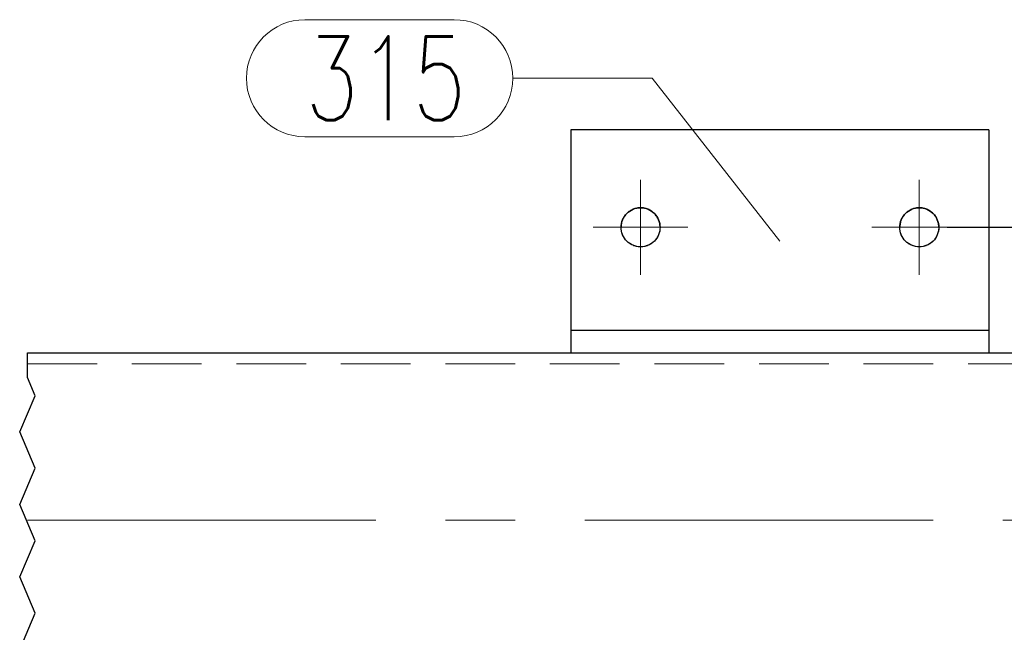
# Model space of a CAD drawing. Header units: millimetres. Extents: x -122 to 731, y 8645 to 9314.
# Tile 7 of 40: x 93 to 129, y 8867 to 8889. Entities that reach past the tile are written whole.
import ezdxf

# ---------------------------------------------------------------- set-up
doc = ezdxf.new("R2010")
doc.units = ezdxf.units.MM
doc.header["$LTSCALE"] = 10
doc.linetypes.add('HIDDEN', pattern=[0.375, 0.25, -0.125])
doc.linetypes.add('MITTE', pattern=[2, 1.25, -0.25, 0.25, -0.25])
doc.layers.get('Defpoints').update_dxf_attribs({"color": 1})
for name, color, linetype, lineweight in [('PS_DIM', 4, 'Continuous', 13), ('PS_Hidden', 2, 'HIDDEN', 9), ('PS_Mid', 5, 'MITTE', 15), ('PS_Pos', 1, 'Continuous', 15), ('PS_Shape', 161, 'Continuous', 30), ('PS_SOLID', 7, 'Continuous', 30)]:
    doc.layers.add(name, color=color, linetype=linetype, lineweight=lineweight)
doc.styles.add('simplex', font='simplex.shx', dxfattribs={"width": 0.75})
doc.dimstyles.new('1_10_SC', dxfattribs={"dimtxt": 2, "dimasz": 1, "dimexe": 1, "dimexo": 1, "dimgap": 1, "dimtad": 1, "dimdec": 0, "dimlfac": 10, "dimtxsty": 'simplex', "dimblk": 'dimznak', "dimcen": 2, "dimclrd": 256, "dimclre": 256, "dimclrt": 3, "dimadec": 1, "dimazin": 0, "dimtfac": 1, "dimtdec": 0, "dimtix": 1, "dimtmove": 2, "dimatfit": 3, "dimldrblk": 'dim-grot', "dimfxl": 1, "dimarcsym": 0})

# ---------------------------------------------------------------- blocks, each defined once
blk = doc.blocks.new('dimznak')
at = {"color": 0}
for points in [[(0, 2), (0, -2)], [(-2, 0), (2, 0)]]:
    blk.add_lwpolyline(points, dxfattribs=at)
at = {"color": 2}
blk.add_lwpolyline([(1, 1), (-1, -1)], dxfattribs=at)
blk = doc.blocks.new('*D229')
at = {"layer": 'Defpoints', "color": 0, "transparency": 16777216}
for p in [(125.654, 8881.095), (133.66, 8881.095), (129.554, 8876.595)]:
    blk.add_point(p, dxfattribs=at)
at = {"layer": 'PS_DIM', "lineweight": -2, "transparency": 16777216}
for p, q in [((126.654, 8881.095), (134.66, 8881.095)), ((133.66, 8877.595), (133.66, 8880.095)), ((130.554, 8876.595), (134.66, 8876.595))]:
    blk.add_line(p, q, dxfattribs=at)
for p, rotation in [((133.66, 8881.095), 90), ((133.66, 8876.595), 270)]:
    blk.add_blockref('dimznak', p, dxfattribs=dict(at, rotation=rotation))
at = {"layer": 'PS_DIM', "color": 3, "transparency": 16777216, "insert": (131.66, 8878.845), "char_height": 2, "attachment_point": 5, "rotation": 90, "style": 'simplex'}
blk.add_mtext('45', dxfattribs=at)
blk = doc.blocks.new('dim-grot')
blk.add_hatch(color=256).paths.add_polyline_path([(0, 0), (-2, 0.5), (-2, -0.5)])
blk.add_lwpolyline([(0, 0), (-2, 0.5), (-2, -0.5), (0, 0)])
blk = doc.blocks.new('*X431')
at = {"color": 1}
for p, q in [((93.654, 8875.704), (93.654, 8876.595)), ((93.929, 8875.054), (93.654, 8875.704)), ((93.379, 8873.753), (93.929, 8875.054)), ((93.929, 8872.453), (93.379, 8873.753)), ((93.379, 8871.153), (93.929, 8872.453)), ((93.929, 8869.852), (93.379, 8871.153)), ((93.379, 8868.552), (93.929, 8869.852)), ((93.929, 8867.252), (93.379, 8868.552)), ((93.379, 8865.952), (93.929, 8867.252))]:
    blk.add_line(p, q, dxfattribs=at)
at = {"layer": 'PS_Hidden', "color": 2, "linetype": 'HIDDEN'}
for p, q in [((114.954, 8881.095), (114.954, 8881.078)), ((114.954, 8881.095), (114.954, 8881.095)), ((114.954, 8881.078), (114.955, 8881.061)), ((114.955, 8881.061), (114.956, 8881.044)), ((114.956, 8881.044), (114.958, 8881.027)), ((116.351, 8881.027), (116.352, 8881.044)), ((116.352, 8881.044), (116.353, 8881.061)), ((116.353, 8881.061), (116.354, 8881.078)), ((116.354, 8881.078), (116.354, 8881.095)), ((116.354, 8881.095), (116.354, 8881.095)), ((116.354, 8881.095), (116.354, 8881.095)), ((124.954, 8881.095), (124.954, 8881.078)), ((124.954, 8881.095), (124.954, 8881.095)), ((124.954, 8881.078), (124.955, 8881.061)), ((124.955, 8881.061), (124.956, 8881.044)), ((124.956, 8881.044), (124.958, 8881.027)), ((126.351, 8881.027), (126.352, 8881.044)), ((126.352, 8881.044), (126.353, 8881.061)), ((126.353, 8881.061), (126.354, 8881.078)), ((126.354, 8881.078), (126.354, 8881.095)), ((126.354, 8881.095), (126.354, 8881.095)), ((126.354, 8881.095), (126.354, 8881.095)), ((114.958, 8881.027), (114.959, 8881.01)), ((114.959, 8881.01), (114.962, 8880.993)), ((114.962, 8880.993), (114.965, 8880.976)), ((114.965, 8880.976), (114.968, 8880.959)), ((114.968, 8880.959), (114.971, 8880.942)), ((114.971, 8880.942), (114.975, 8880.925)), ((114.975, 8880.925), (114.98, 8880.909)), ((114.98, 8880.909), (114.984, 8880.892)), ((114.984, 8880.892), (114.99, 8880.876)), ((114.99, 8880.876), (114.995, 8880.86)), ((114.995, 8880.86), (115.001, 8880.844)), ((115.001, 8880.844), (115.007, 8880.828)), ((115.007, 8880.828), (115.014, 8880.812)), ((115.014, 8880.812), (115.021, 8880.796)), ((115.021, 8880.796), (115.029, 8880.781)), ((115.029, 8880.781), (115.037, 8880.765)), ((115.037, 8880.765), (115.045, 8880.75)), ((115.045, 8880.75), (115.054, 8880.736)), ((115.054, 8880.736), (115.063, 8880.721)), ((115.063, 8880.721), (115.072, 8880.707)), ((115.072, 8880.707), (115.082, 8880.692)), ((115.082, 8880.692), (115.092, 8880.678)), ((115.092, 8880.678), (115.102, 8880.665)), ((116.206, 8880.665), (116.216, 8880.678)), ((116.216, 8880.678), (116.227, 8880.692)), ((116.227, 8880.692), (116.236, 8880.707)), ((116.236, 8880.707), (116.246, 8880.721)), ((116.246, 8880.721), (116.255, 8880.736)), ((116.255, 8880.736), (116.263, 8880.75)), ((116.263, 8880.75), (116.272, 8880.765)), ((116.272, 8880.765), (116.279, 8880.781)), ((116.279, 8880.781), (116.287, 8880.796)), ((116.287, 8880.796), (116.294, 8880.812)), ((116.294, 8880.812), (116.301, 8880.828)), ((116.301, 8880.828), (116.307, 8880.844)), ((116.307, 8880.844), (116.313, 8880.86)), ((116.313, 8880.86), (116.319, 8880.876)), ((116.319, 8880.876), (116.324, 8880.892)), ((116.324, 8880.892), (116.329, 8880.909)), ((116.329, 8880.909), (116.333, 8880.925)), ((116.333, 8880.925), (116.337, 8880.942)), ((116.337, 8880.942), (116.341, 8880.959)), ((116.341, 8880.959), (116.344, 8880.976)), ((116.344, 8880.976), (116.347, 8880.993)), ((116.347, 8880.993), (116.349, 8881.01)), ((116.349, 8881.01), (116.351, 8881.027)), ((124.958, 8881.027), (124.959, 8881.01)), ((124.959, 8881.01), (124.962, 8880.993)), ((124.962, 8880.993), (124.965, 8880.976)), ((124.965, 8880.976), (124.968, 8880.959)), ((124.968, 8880.959), (124.971, 8880.942)), ((124.971, 8880.942), (124.975, 8880.925)), ((124.975, 8880.925), (124.98, 8880.909)), ((124.98, 8880.909), (124.984, 8880.892)), ((124.984, 8880.892), (124.99, 8880.876)), ((124.99, 8880.876), (124.995, 8880.86)), ((124.995, 8880.86), (125.001, 8880.844)), ((125.001, 8880.844), (125.007, 8880.828)), ((125.007, 8880.828), (125.014, 8880.812)), ((125.014, 8880.812), (125.021, 8880.796)), ((125.021, 8880.796), (125.029, 8880.781)), ((125.029, 8880.781), (125.037, 8880.765)), ((125.037, 8880.765), (125.045, 8880.75)), ((125.045, 8880.75), (125.054, 8880.736)), ((125.054, 8880.736), (125.063, 8880.721)), ((125.063, 8880.721), (125.072, 8880.707)), ((125.072, 8880.707), (125.082, 8880.692)), ((125.082, 8880.692), (125.092, 8880.678)), ((125.092, 8880.678), (125.102, 8880.665)), ((126.206, 8880.665), (126.216, 8880.678)), ((126.216, 8880.678), (126.227, 8880.692)), ((126.227, 8880.692), (126.236, 8880.707)), ((126.236, 8880.707), (126.246, 8880.721)), ((126.246, 8880.721), (126.255, 8880.736)), ((126.255, 8880.736), (126.263, 8880.75)), ((126.263, 8880.75), (126.272, 8880.765)), ((126.272, 8880.765), (126.279, 8880.781)), ((126.279, 8880.781), (126.287, 8880.796)), ((126.287, 8880.796), (126.294, 8880.812)), ((126.294, 8880.812), (126.301, 8880.828)), ((126.301, 8880.828), (126.307, 8880.844)), ((126.307, 8880.844), (126.313, 8880.86)), ((126.313, 8880.86), (126.319, 8880.876)), ((126.319, 8880.876), (126.324, 8880.892)), ((126.324, 8880.892), (126.329, 8880.909)), ((126.329, 8880.909), (126.333, 8880.925)), ((126.333, 8880.925), (126.337, 8880.942)), ((126.337, 8880.942), (126.341, 8880.959)), ((126.341, 8880.959), (126.344, 8880.976)), ((126.344, 8880.976), (126.347, 8880.993)), ((126.347, 8880.993), (126.349, 8881.01)), ((126.349, 8881.01), (126.351, 8881.027)), ((115.102, 8880.665), (115.113, 8880.651)), ((115.113, 8880.651), (115.124, 8880.638)), ((115.124, 8880.638), (115.136, 8880.625)), ((115.136, 8880.625), (115.147, 8880.613)), ((115.147, 8880.613), (115.159, 8880.6)), ((115.159, 8880.6), (115.172, 8880.588)), ((115.172, 8880.588), (115.184, 8880.577)), ((115.184, 8880.577), (115.197, 8880.565)), ((115.197, 8880.565), (115.21, 8880.554)), ((115.21, 8880.554), (115.224, 8880.544)), ((115.224, 8880.544), (115.237, 8880.533)), ((115.237, 8880.533), (115.251, 8880.523)), ((115.251, 8880.523), (115.265, 8880.513)), ((115.265, 8880.513), (115.28, 8880.504)), ((115.28, 8880.504), (115.294, 8880.495)), ((115.294, 8880.495), (115.309, 8880.486)), ((115.309, 8880.486), (115.324, 8880.478)), ((115.324, 8880.478), (115.339, 8880.47)), ((115.339, 8880.47), (115.355, 8880.463)), ((115.355, 8880.463), (115.371, 8880.455)), ((115.371, 8880.455), (115.386, 8880.449)), ((115.386, 8880.449), (115.402, 8880.442)), ((115.402, 8880.442), (115.418, 8880.436)), ((115.418, 8880.436), (115.435, 8880.431)), ((115.435, 8880.431), (115.451, 8880.426)), ((115.451, 8880.426), (115.468, 8880.421)), ((115.468, 8880.421), (115.484, 8880.416)), ((115.484, 8880.416), (115.501, 8880.412)), ((115.501, 8880.412), (115.518, 8880.409)), ((115.518, 8880.409), (115.535, 8880.406)), ((115.535, 8880.406), (115.551, 8880.403)), ((115.551, 8880.403), (115.569, 8880.401)), ((115.569, 8880.401), (115.586, 8880.399)), ((115.586, 8880.399), (115.603, 8880.397)), ((115.603, 8880.397), (115.62, 8880.396)), ((115.62, 8880.396), (115.637, 8880.396)), ((115.637, 8880.396), (115.654, 8880.395)), ((115.654, 8880.395), (115.671, 8880.396)), ((115.654, 8880.395), (115.654, 8880.395)), ((115.671, 8880.396), (115.689, 8880.396)), ((115.689, 8880.396), (115.706, 8880.397)), ((115.706, 8880.397), (115.723, 8880.399)), ((115.723, 8880.399), (115.74, 8880.401)), ((115.74, 8880.401), (115.757, 8880.403)), ((115.757, 8880.403), (115.774, 8880.406)), ((115.774, 8880.406), (115.791, 8880.409)), ((115.791, 8880.409), (115.808, 8880.412)), ((115.808, 8880.412), (115.824, 8880.416)), ((115.824, 8880.416), (115.841, 8880.421)), ((115.841, 8880.421), (115.857, 8880.426)), ((115.857, 8880.426), (115.874, 8880.431)), ((115.874, 8880.431), (115.89, 8880.436)), ((115.89, 8880.436), (115.906, 8880.442)), ((115.906, 8880.442), (115.922, 8880.449)), ((115.922, 8880.449), (115.938, 8880.455)), ((115.938, 8880.455), (115.953, 8880.463)), ((115.953, 8880.463), (115.969, 8880.47)), ((115.969, 8880.47), (115.984, 8880.478)), ((115.984, 8880.478), (115.999, 8880.486)), ((115.999, 8880.486), (116.014, 8880.495)), ((116.014, 8880.495), (116.029, 8880.504)), ((116.029, 8880.504), (116.043, 8880.513)), ((116.043, 8880.513), (116.057, 8880.523)), ((116.057, 8880.523), (116.071, 8880.533)), ((116.071, 8880.533), (116.085, 8880.544)), ((116.085, 8880.544), (116.098, 8880.554)), ((116.098, 8880.554), (116.111, 8880.565)), ((116.111, 8880.565), (116.124, 8880.577)), ((116.124, 8880.577), (116.137, 8880.588)), ((116.137, 8880.588), (116.149, 8880.6)), ((116.149, 8880.6), (116.161, 8880.613)), ((116.161, 8880.613), (116.173, 8880.625)), ((116.173, 8880.625), (116.184, 8880.638)), ((116.184, 8880.638), (116.195, 8880.651)), ((116.195, 8880.651), (116.206, 8880.665)), ((125.102, 8880.665), (125.113, 8880.651)), ((125.113, 8880.651), (125.124, 8880.638)), ((125.124, 8880.638), (125.136, 8880.625)), ((125.136, 8880.625), (125.147, 8880.613)), ((125.147, 8880.613), (125.159, 8880.6)), ((125.159, 8880.6), (125.172, 8880.588)), ((125.172, 8880.588), (125.184, 8880.577)), ((125.184, 8880.577), (125.197, 8880.565)), ((125.197, 8880.565), (125.21, 8880.554)), ((125.21, 8880.554), (125.224, 8880.544)), ((125.224, 8880.544), (125.237, 8880.533)), ((125.237, 8880.533), (125.251, 8880.523)), ((125.251, 8880.523), (125.265, 8880.513)), ((125.265, 8880.513), (125.28, 8880.504)), ((125.28, 8880.504), (125.294, 8880.495)), ((125.294, 8880.495), (125.309, 8880.486)), ((125.309, 8880.486), (125.324, 8880.478)), ((125.324, 8880.478), (125.339, 8880.47)), ((125.339, 8880.47), (125.355, 8880.463)), ((125.355, 8880.463), (125.371, 8880.455)), ((125.371, 8880.455), (125.386, 8880.449)), ((125.386, 8880.449), (125.402, 8880.442)), ((125.402, 8880.442), (125.418, 8880.436)), ((125.418, 8880.436), (125.435, 8880.431)), ((125.435, 8880.431), (125.451, 8880.426)), ((125.451, 8880.426), (125.468, 8880.421)), ((125.468, 8880.421), (125.484, 8880.416)), ((125.484, 8880.416), (125.501, 8880.412)), ((125.501, 8880.412), (125.518, 8880.409)), ((125.518, 8880.409), (125.535, 8880.406)), ((125.535, 8880.406), (125.551, 8880.403)), ((125.551, 8880.403), (125.569, 8880.401)), ((125.569, 8880.401), (125.586, 8880.399)), ((125.586, 8880.399), (125.603, 8880.397)), ((125.603, 8880.397), (125.62, 8880.396)), ((125.62, 8880.396), (125.637, 8880.396)), ((125.637, 8880.396), (125.654, 8880.395)), ((125.654, 8880.395), (125.671, 8880.396)), ((125.654, 8880.395), (125.654, 8880.395)), ((125.671, 8880.396), (125.689, 8880.396)), ((125.689, 8880.396), (125.706, 8880.397)), ((125.706, 8880.397), (125.723, 8880.399)), ((125.723, 8880.399), (125.74, 8880.401)), ((125.74, 8880.401), (125.757, 8880.403)), ((125.757, 8880.403), (125.774, 8880.406)), ((125.774, 8880.406), (125.791, 8880.409)), ((125.791, 8880.409), (125.808, 8880.412)), ((125.808, 8880.412), (125.824, 8880.416)), ((125.824, 8880.416), (125.841, 8880.421)), ((125.841, 8880.421), (125.857, 8880.426)), ((125.857, 8880.426), (125.874, 8880.431)), ((125.874, 8880.431), (125.89, 8880.436)), ((125.89, 8880.436), (125.906, 8880.442)), ((125.906, 8880.442), (125.922, 8880.449)), ((125.922, 8880.449), (125.938, 8880.455)), ((125.938, 8880.455), (125.953, 8880.463)), ((125.953, 8880.463), (125.969, 8880.47)), ((125.969, 8880.47), (125.984, 8880.478)), ((125.984, 8880.478), (125.999, 8880.486)), ((125.999, 8880.486), (126.014, 8880.495)), ((126.014, 8880.495), (126.029, 8880.504)), ((126.029, 8880.504), (126.043, 8880.513)), ((126.043, 8880.513), (126.057, 8880.523)), ((126.057, 8880.523), (126.071, 8880.533)), ((126.071, 8880.533), (126.085, 8880.544)), ((126.085, 8880.544), (126.098, 8880.554)), ((126.098, 8880.554), (126.111, 8880.565)), ((126.111, 8880.565), (126.124, 8880.577)), ((126.124, 8880.577), (126.137, 8880.588)), ((126.137, 8880.588), (126.149, 8880.6)), ((126.149, 8880.6), (126.161, 8880.613)), ((126.161, 8880.613), (126.173, 8880.625)), ((126.173, 8880.625), (126.184, 8880.638)), ((126.184, 8880.638), (126.195, 8880.651)), ((126.195, 8880.651), (126.206, 8880.665)), ((128.154, 8876.595), (113.154, 8876.595)), ((113.154, 8876.595), (113.154, 8876.595)), ((128.154, 8876.595), (128.154, 8876.595)), ((93.654, 8876.195), (147.654, 8876.195))]:
    blk.add_line(p, q, dxfattribs=at)
at = {"layer": 'PS_Mid', "color": 5, "linetype": 'MITTE'}
for p, q in [((115.654, 8882.795), (115.654, 8879.395)), ((125.654, 8882.795), (125.654, 8879.395)), ((117.354, 8881.095), (113.954, 8881.095)), ((127.354, 8881.095), (123.954, 8881.095)), ((93.654, 8870.595), (147.654, 8870.595))]:
    blk.add_line(p, q, dxfattribs=at)
at = {"layer": 'PS_SOLID', "color": 7, "linetype": 'Continuous'}
for p, q in [((113.154, 8884.595), (113.154, 8877.395)), ((128.154, 8884.595), (113.154, 8884.595)), ((128.154, 8884.595), (128.154, 8877.395)), ((115.324, 8881.713), (115.386, 8881.742)), ((115.386, 8881.742), (115.355, 8881.728)), ((115.386, 8881.742), (115.451, 8881.765)), ((115.418, 8881.755), (115.386, 8881.742)), ((115.451, 8881.765), (115.418, 8881.755)), ((115.451, 8881.765), (115.518, 8881.782)), ((115.484, 8881.774), (115.451, 8881.765)), ((115.518, 8881.782), (115.484, 8881.774)), ((115.518, 8881.782), (115.586, 8881.792)), ((115.551, 8881.788), (115.518, 8881.782)), ((115.586, 8881.792), (115.551, 8881.788)), ((115.62, 8881.795), (115.586, 8881.792)), ((115.586, 8881.792), (115.654, 8881.795)), ((115.654, 8881.795), (115.62, 8881.795)), ((115.689, 8881.795), (115.654, 8881.795)), ((115.654, 8881.795), (115.723, 8881.792)), ((115.654, 8881.795), (115.654, 8881.795)), ((115.723, 8881.792), (115.689, 8881.795)), ((115.757, 8881.788), (115.723, 8881.792)), ((115.723, 8881.792), (115.791, 8881.782)), ((115.791, 8881.782), (115.757, 8881.788)), ((115.824, 8881.774), (115.791, 8881.782)), ((115.791, 8881.782), (115.857, 8881.765)), ((115.857, 8881.765), (115.824, 8881.774)), ((115.89, 8881.755), (115.857, 8881.765)), ((115.857, 8881.765), (115.922, 8881.742)), ((115.922, 8881.742), (115.89, 8881.755)), ((115.953, 8881.728), (115.922, 8881.742)), ((115.922, 8881.742), (115.984, 8881.713)), ((125.324, 8881.713), (125.386, 8881.742)), ((125.386, 8881.742), (125.355, 8881.728)), ((125.386, 8881.742), (125.451, 8881.765)), ((125.418, 8881.755), (125.386, 8881.742)), ((125.451, 8881.765), (125.418, 8881.755)), ((125.451, 8881.765), (125.518, 8881.782)), ((125.484, 8881.774), (125.451, 8881.765)), ((125.518, 8881.782), (125.484, 8881.774)), ((125.518, 8881.782), (125.586, 8881.792)), ((125.551, 8881.788), (125.518, 8881.782)), ((125.586, 8881.792), (125.551, 8881.788)), ((125.62, 8881.795), (125.586, 8881.792)), ((125.586, 8881.792), (125.654, 8881.795)), ((125.654, 8881.795), (125.62, 8881.795)), ((125.689, 8881.795), (125.654, 8881.795)), ((125.654, 8881.795), (125.723, 8881.792)), ((125.654, 8881.795), (125.654, 8881.795)), ((125.723, 8881.792), (125.689, 8881.795)), ((125.757, 8881.788), (125.723, 8881.792)), ((125.723, 8881.792), (125.791, 8881.782)), ((125.791, 8881.782), (125.757, 8881.788)), ((125.824, 8881.774), (125.791, 8881.782)), ((125.791, 8881.782), (125.857, 8881.765)), ((125.857, 8881.765), (125.824, 8881.774)), ((125.89, 8881.755), (125.857, 8881.765)), ((125.857, 8881.765), (125.922, 8881.742)), ((125.922, 8881.742), (125.89, 8881.755)), ((125.953, 8881.728), (125.922, 8881.742)), ((125.922, 8881.742), (125.984, 8881.713)), ((115.007, 8881.363), (115.037, 8881.425)), ((115.021, 8881.395), (115.007, 8881.363)), ((115.037, 8881.425), (115.021, 8881.395)), ((115.037, 8881.425), (115.072, 8881.484)), ((115.054, 8881.455), (115.037, 8881.425)), ((115.072, 8881.484), (115.054, 8881.455)), ((115.072, 8881.484), (115.113, 8881.54)), ((115.092, 8881.512), (115.072, 8881.484)), ((115.113, 8881.54), (115.092, 8881.512)), ((115.113, 8881.54), (115.159, 8881.59)), ((115.136, 8881.566), (115.113, 8881.54)), ((115.159, 8881.59), (115.136, 8881.566)), ((115.159, 8881.59), (115.21, 8881.637)), ((115.184, 8881.614), (115.159, 8881.59)), ((115.21, 8881.637), (115.184, 8881.614)), ((115.21, 8881.637), (115.265, 8881.677)), ((115.237, 8881.658), (115.21, 8881.637)), ((115.265, 8881.677), (115.237, 8881.658)), ((115.265, 8881.677), (115.324, 8881.713)), ((115.294, 8881.696), (115.265, 8881.677)), ((115.324, 8881.713), (115.294, 8881.696)), ((115.355, 8881.728), (115.324, 8881.713)), ((115.984, 8881.713), (115.953, 8881.728)), ((116.014, 8881.696), (115.984, 8881.713)), ((115.984, 8881.713), (116.043, 8881.677)), ((116.043, 8881.677), (116.014, 8881.696)), ((116.071, 8881.658), (116.043, 8881.677)), ((116.043, 8881.677), (116.098, 8881.637)), ((116.098, 8881.637), (116.071, 8881.658)), ((116.124, 8881.614), (116.098, 8881.637)), ((116.098, 8881.637), (116.149, 8881.59)), ((116.149, 8881.59), (116.124, 8881.614)), ((116.173, 8881.566), (116.149, 8881.59)), ((116.149, 8881.59), (116.195, 8881.54)), ((116.195, 8881.54), (116.173, 8881.566)), ((116.216, 8881.512), (116.195, 8881.54)), ((116.195, 8881.54), (116.236, 8881.484)), ((116.236, 8881.484), (116.216, 8881.512)), ((116.255, 8881.455), (116.236, 8881.484)), ((116.236, 8881.484), (116.272, 8881.425)), ((116.272, 8881.425), (116.255, 8881.455)), ((116.287, 8881.395), (116.272, 8881.425)), ((116.272, 8881.425), (116.301, 8881.363)), ((116.301, 8881.363), (116.287, 8881.395)), ((125.007, 8881.363), (125.037, 8881.425)), ((125.021, 8881.395), (125.007, 8881.363)), ((125.037, 8881.425), (125.021, 8881.395)), ((125.037, 8881.425), (125.072, 8881.484)), ((125.054, 8881.455), (125.037, 8881.425)), ((125.072, 8881.484), (125.054, 8881.455)), ((125.072, 8881.484), (125.113, 8881.54)), ((125.092, 8881.512), (125.072, 8881.484)), ((125.113, 8881.54), (125.092, 8881.512)), ((125.113, 8881.54), (125.159, 8881.59)), ((125.136, 8881.566), (125.113, 8881.54)), ((125.159, 8881.59), (125.136, 8881.566)), ((125.159, 8881.59), (125.21, 8881.637)), ((125.184, 8881.614), (125.159, 8881.59)), ((125.21, 8881.637), (125.184, 8881.614)), ((125.21, 8881.637), (125.265, 8881.677)), ((125.237, 8881.658), (125.21, 8881.637)), ((125.265, 8881.677), (125.237, 8881.658)), ((125.265, 8881.677), (125.324, 8881.713)), ((125.294, 8881.696), (125.265, 8881.677)), ((125.324, 8881.713), (125.294, 8881.696)), ((125.355, 8881.728), (125.324, 8881.713)), ((125.984, 8881.713), (125.953, 8881.728)), ((126.014, 8881.696), (125.984, 8881.713)), ((125.984, 8881.713), (126.043, 8881.677)), ((126.043, 8881.677), (126.014, 8881.696)), ((126.071, 8881.658), (126.043, 8881.677)), ((126.043, 8881.677), (126.098, 8881.637)), ((126.098, 8881.637), (126.071, 8881.658)), ((126.124, 8881.614), (126.098, 8881.637)), ((126.098, 8881.637), (126.149, 8881.59)), ((126.149, 8881.59), (126.124, 8881.614)), ((126.173, 8881.566), (126.149, 8881.59)), ((126.149, 8881.59), (126.195, 8881.54)), ((126.195, 8881.54), (126.173, 8881.566)), ((126.216, 8881.512), (126.195, 8881.54)), ((126.195, 8881.54), (126.236, 8881.484)), ((126.236, 8881.484), (126.216, 8881.512)), ((126.255, 8881.455), (126.236, 8881.484)), ((126.236, 8881.484), (126.272, 8881.425)), ((126.272, 8881.425), (126.255, 8881.455)), ((126.287, 8881.395), (126.272, 8881.425)), ((126.272, 8881.425), (126.301, 8881.363)), ((126.301, 8881.363), (126.287, 8881.395)), ((114.954, 8881.095), (114.958, 8881.164)), ((114.955, 8881.13), (114.954, 8881.095)), ((114.958, 8881.027), (114.954, 8881.095)), ((114.958, 8881.164), (114.955, 8881.13)), ((114.958, 8881.164), (114.968, 8881.232)), ((114.962, 8881.198), (114.958, 8881.164)), ((114.968, 8881.232), (114.962, 8881.198)), ((114.968, 8881.232), (114.984, 8881.299)), ((114.975, 8881.266), (114.968, 8881.232)), ((114.984, 8881.299), (114.975, 8881.266)), ((114.984, 8881.299), (115.007, 8881.363)), ((114.995, 8881.331), (114.984, 8881.299)), ((115.007, 8881.363), (114.995, 8881.331)), ((116.313, 8881.331), (116.301, 8881.363)), ((116.301, 8881.363), (116.324, 8881.299)), ((116.324, 8881.299), (116.313, 8881.331)), ((116.333, 8881.266), (116.324, 8881.299)), ((116.324, 8881.299), (116.341, 8881.232)), ((116.341, 8881.232), (116.333, 8881.266)), ((116.347, 8881.198), (116.341, 8881.232)), ((116.341, 8881.232), (116.351, 8881.164)), ((116.351, 8881.164), (116.347, 8881.198)), ((116.353, 8881.13), (116.351, 8881.164)), ((116.351, 8881.164), (116.354, 8881.095)), ((116.354, 8881.095), (116.351, 8881.027)), ((116.354, 8881.095), (116.353, 8881.13)), ((124.954, 8881.095), (124.958, 8881.164)), ((124.955, 8881.13), (124.954, 8881.095)), ((124.958, 8881.027), (124.954, 8881.095)), ((124.958, 8881.164), (124.955, 8881.13)), ((124.958, 8881.164), (124.968, 8881.232)), ((124.962, 8881.198), (124.958, 8881.164)), ((124.968, 8881.232), (124.962, 8881.198)), ((124.968, 8881.232), (124.984, 8881.299)), ((124.975, 8881.266), (124.968, 8881.232)), ((124.984, 8881.299), (124.975, 8881.266)), ((124.984, 8881.299), (125.007, 8881.363)), ((124.995, 8881.331), (124.984, 8881.299)), ((125.007, 8881.363), (124.995, 8881.331)), ((126.313, 8881.331), (126.301, 8881.363)), ((126.301, 8881.363), (126.324, 8881.299)), ((126.324, 8881.299), (126.313, 8881.331)), ((126.333, 8881.266), (126.324, 8881.299)), ((126.324, 8881.299), (126.341, 8881.232)), ((126.341, 8881.232), (126.333, 8881.266)), ((126.347, 8881.198), (126.341, 8881.232)), ((126.341, 8881.232), (126.351, 8881.164)), ((126.351, 8881.164), (126.347, 8881.198)), ((126.353, 8881.13), (126.351, 8881.164)), ((126.351, 8881.164), (126.354, 8881.095)), ((126.354, 8881.095), (126.351, 8881.027)), ((126.354, 8881.095), (126.353, 8881.13)), ((114.968, 8880.959), (114.958, 8881.027)), ((114.984, 8880.892), (114.968, 8880.959)), ((115.007, 8880.828), (114.984, 8880.892)), ((115.037, 8880.765), (115.007, 8880.828)), ((115.072, 8880.707), (115.037, 8880.765)), ((115.113, 8880.651), (115.072, 8880.707)), ((116.236, 8880.707), (116.195, 8880.651)), ((116.272, 8880.765), (116.236, 8880.707)), ((116.301, 8880.828), (116.272, 8880.765)), ((116.324, 8880.892), (116.301, 8880.828)), ((116.341, 8880.959), (116.324, 8880.892)), ((116.351, 8881.027), (116.341, 8880.959)), ((124.968, 8880.959), (124.958, 8881.027)), ((124.984, 8880.892), (124.968, 8880.959)), ((125.007, 8880.828), (124.984, 8880.892)), ((125.037, 8880.765), (125.007, 8880.828)), ((125.072, 8880.707), (125.037, 8880.765)), ((125.113, 8880.651), (125.072, 8880.707)), ((126.236, 8880.707), (126.195, 8880.651)), ((126.272, 8880.765), (126.236, 8880.707)), ((126.301, 8880.828), (126.272, 8880.765)), ((126.324, 8880.892), (126.301, 8880.828)), ((126.341, 8880.959), (126.324, 8880.892)), ((126.351, 8881.027), (126.341, 8880.959)), ((115.159, 8880.6), (115.113, 8880.651)), ((115.21, 8880.554), (115.159, 8880.6)), ((115.265, 8880.513), (115.21, 8880.554)), ((115.324, 8880.478), (115.265, 8880.513)), ((115.386, 8880.449), (115.324, 8880.478)), ((115.451, 8880.426), (115.386, 8880.449)), ((115.518, 8880.409), (115.451, 8880.426)), ((115.586, 8880.399), (115.518, 8880.409)), ((115.654, 8880.395), (115.586, 8880.399)), ((115.723, 8880.399), (115.654, 8880.395)), ((115.791, 8880.409), (115.723, 8880.399)), ((115.857, 8880.426), (115.791, 8880.409)), ((115.922, 8880.449), (115.857, 8880.426)), ((115.984, 8880.478), (115.922, 8880.449)), ((116.043, 8880.513), (115.984, 8880.478)), ((116.098, 8880.554), (116.043, 8880.513)), ((116.149, 8880.6), (116.098, 8880.554)), ((116.195, 8880.651), (116.149, 8880.6)), ((125.159, 8880.6), (125.113, 8880.651)), ((125.21, 8880.554), (125.159, 8880.6)), ((125.265, 8880.513), (125.21, 8880.554)), ((125.324, 8880.478), (125.265, 8880.513)), ((125.386, 8880.449), (125.324, 8880.478)), ((125.451, 8880.426), (125.386, 8880.449)), ((125.518, 8880.409), (125.451, 8880.426)), ((125.586, 8880.399), (125.518, 8880.409)), ((125.654, 8880.395), (125.586, 8880.399)), ((125.723, 8880.399), (125.654, 8880.395)), ((125.791, 8880.409), (125.723, 8880.399)), ((125.857, 8880.426), (125.791, 8880.409)), ((125.922, 8880.449), (125.857, 8880.426)), ((125.984, 8880.478), (125.922, 8880.449)), ((126.043, 8880.513), (125.984, 8880.478)), ((126.098, 8880.554), (126.043, 8880.513)), ((126.149, 8880.6), (126.098, 8880.554)), ((126.195, 8880.651), (126.149, 8880.6)), ((113.154, 8877.395), (113.154, 8876.595)), ((128.154, 8877.395), (113.154, 8877.395)), ((128.154, 8877.395), (128.154, 8876.595)), ((93.654, 8876.595), (147.654, 8876.595))]:
    blk.add_line(p, q, dxfattribs=at)
blk = doc.blocks.new('*X434')
at = {"color": 1}
for p, q in [((103.614, 8888.541), (108.971, 8888.541)), ((111.071, 8886.441), (116.071, 8886.441)), ((120.654, 8880.595), (116.071, 8886.441)), ((103.614, 8884.341), (108.971, 8884.341))]:
    blk.add_line(p, q, dxfattribs=at)
for centre, start, end in [((103.614, 8886.441), 90, 270), ((108.971, 8886.441), 270, 90)]:
    blk.add_arc(centre, 2.1, start, end, dxfattribs=at)
at = {"color": 2, "style": 'simplex', "width": 0.75}
blk.add_text('315', height=3, dxfattribs=at).set_placement((103.614, 8884.941))

msp = doc.modelspace()

# ---------------------------------------------------------------- block references
at = {"layer": 'PS_Pos'}
msp.add_blockref('*X434', (0, 0), dxfattribs=at)
at = {"layer": 'PS_Shape', "color": 232}
msp.add_blockref('*X431', (0, 0), dxfattribs=at)

# ---------------------------------------------------------------- dimensions: what is measured, and where the dimension line sits
at = {"layer": 'PS_DIM'}
dim = msp.add_linear_dim(base=(133.66, 8881.095), p1=(129.554, 8876.595), p2=(125.654, 8881.095), angle=90, dimstyle='1_10_SC', dxfattribs=at)
dim.commit()
dim.dimension.update_dxf_attribs({"geometry": '*D229', "text_midpoint": (131.66, 8878.845)})

doc.saveas('drawing.dxf')
